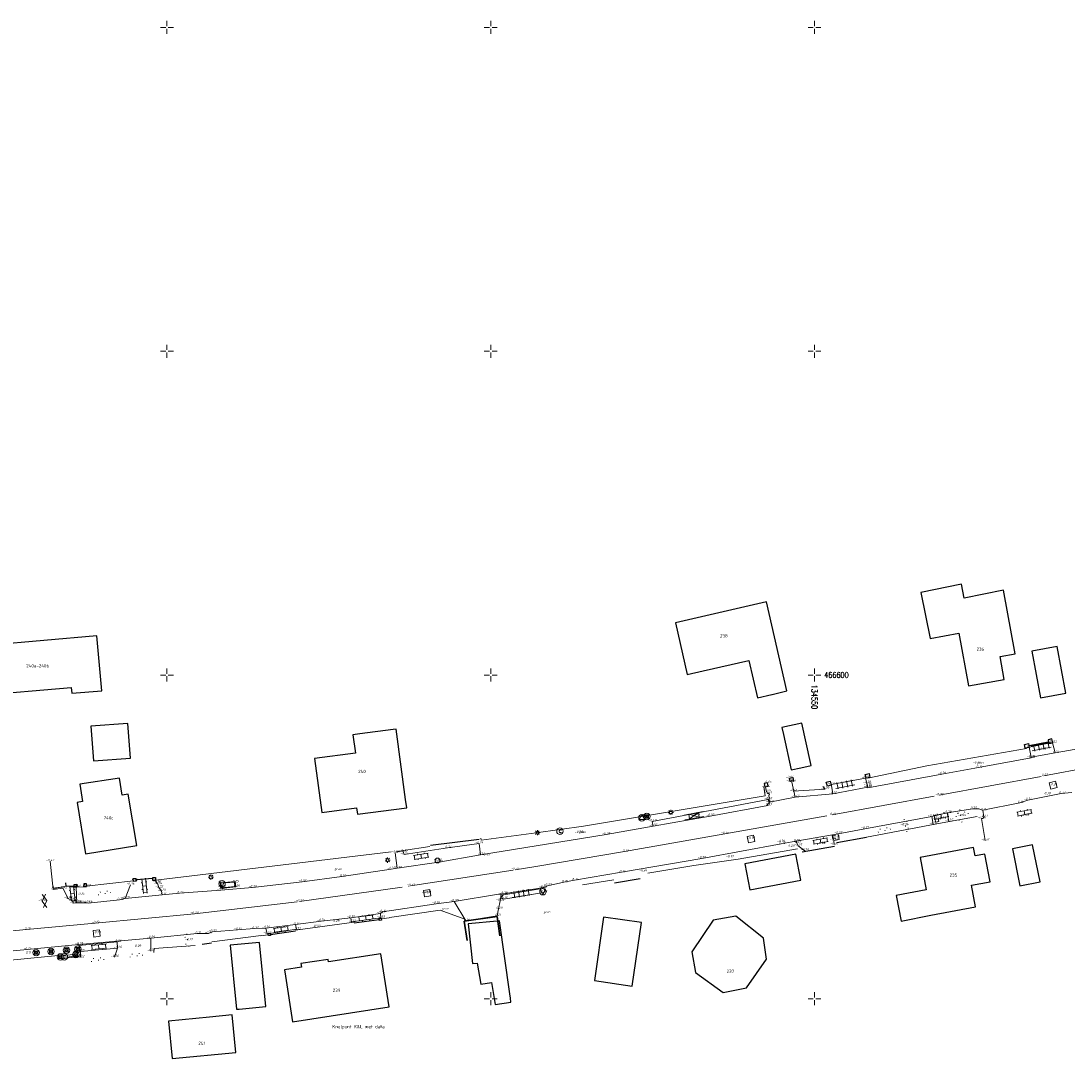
# Model space of a CAD drawing. Header units: metres. Extents: x 132947 to 136301, y 465956 to 467151.
# Tile 11 of 28: x 134427 to 134589, y 466539 to 466701. Entities that reach past the tile are written whole.
import ezdxf
from ezdxf.enums import TextEntityAlignment as Align

# ---------------------------------------------------------------- set-up
doc = ezdxf.new("R2010")
doc.units = ezdxf.units.M
doc.linetypes.add('ASWEG', pattern=[18, 16, -1, 0, -1])
doc.layers.get('0').update_dxf_attribs({"color": 8})
for name, color, linetype, lineweight in [('B-WE-GR-GRAS-T18', 253, 'Continuous', 18), ('B-WE-GW-HOOGTE-T18', 253, 'Continuous', 18), ('B-WE-IE-TERREINAFSCHEIDING_KUNSTMATIG_HEKWERK-G', 20, 'IE-TERREINAFSCHEIDING-KUNSTMATIG', 18), ('B-WE-IE-TERREINAFSCHEIDING_NATUURLIJK_HAAG MET RASTER-G', 60, 'IE-TERREINAFSCHEIDING-NATUURLIJK-HAAGRASTER', 18), ('B-WE-IE-TERREINAFSCHEIDING_NATUURLIJK_HAAG-G', 60, 'IE-TERREINAFSCHEIDING-NATUURLIJK-HAAG', 18), ('B-WE-KL-ET_LS_OV_LICHTMAST-S', 190, 'Continuous', 25), ('B02_Bijgebouw', 8, 'Continuous', 35), ('N-WE-OG-BEBOUWING_HUISNUMMER-T25', 7, 'Continuous', 25), ('N-WE-RI-HWA_PUTNUMMER-T25', 7, 'Continuous', 25), ('Q03_Asweg', 8, 'ASWEG', 18), ('Q15_Brandkraan', 8, 'Continuous', 18), ('Q2202_Paal_hout', 8, 'Continuous', 18), ('Q22_Paal_overig', 8, 'Continuous', 18), ('Q235_Trottoirkolk', 8, 'Continuous', 18), ('Q251_Caikast', 8, 'Continuous', 18), ('Q252_Trafokast', 8, 'Continuous', 18), ('Q286_Put_overig', 8, 'Continuous', 18), ('Q28_Rioolput_gem', 8, 'Continuous', 18), ('Q30_Verkeersbord', 8, 'Continuous', 18), ('S01_Asfalt', 8, 'Continuous', 18), ('S02_Klinkers', 8, 'Continuous', 18), ('S03_Tegels', 8, 'Continuous', 18), ('S100_Ruitkruis', 8, 'Continuous', 18), ('S33_Graskeien', 8, 'Continuous', 18), ('S60_Zand_grind', 8, 'Continuous', 18), ('T01_Muur', 8, 'Continuous', 25), ('T10_Doorgang', 8, 'DOORGANG', 25), ('V011_Kant_asfalt', 8, 'Continuous', 18), ('V012_Kant_beton', 8, 'Continuous', 18), ('V02_Kant_klinkers', 8, 'Continuous', 18), ('V03_Kant_tegels', 8, 'Continuous', 18), ('V05_Kant_grindpuin', 8, 'Continuous', 18), ('V08_Kant_graskeien', 8, 'Continuous', 18)]:
    doc.layers.add(name, color=color, linetype=linetype, lineweight=lineweight)
doc.layers.add('B-XX-OG-BEBOUWING-GV', color=8, linetype='Continuous')
doc.styles.add('NLCS-ISO-M200-T18_CURSIEF', font='NLCS-ISO.ttf', dxfattribs={"oblique": 15, "height": 0.36})
doc.styles.add('NLCS-ISO-M200-T25', font='NLCS-ISO.ttf', dxfattribs={"height": 0.5})
doc.styles.add('Romans', font='romans.shx', dxfattribs={"width": 0.7, "height": 0.9})
doc.styles.get("Standard").update_dxf_attribs({"font": 'romand.shx'})
doc.linetypes.add('DOORGANG', pattern='A,2,-2,[15,fgm.shx,S=1,R=0,X=0,Y=0],-4', length=8)
doc.linetypes.add('IE-TERREINAFSCHEIDING-KUNSTMATIG', pattern='A,4,[82,NLCS.SHX,S=0.75,R=90,X=0,Y=0],4,-2', length=10)
doc.linetypes.add('IE-TERREINAFSCHEIDING-NATUURLIJK-HAAG', pattern='A,7,-1.5,[67,NLCS.SHX,S=0.75,R=45,X=0,Y=0],-1.5', length=10)
doc.linetypes.add('IE-TERREINAFSCHEIDING-NATUURLIJK-HAAGRASTER', pattern='A,7,-1.5,[67,NLCS.SHX,S=0.75,R=45,X=0,Y=0],-1.5,7,-1.5,[67,NLCS.SHX,S=0.75,R=0,X=0,Y=0],-1.5', length=20)

# ---------------------------------------------------------------- blocks, each defined once
blk = doc.blocks.new('klinkers2')
for p, q in [((0.01, 1.15), (0.31, 1.15)), ((0.31, -2.3), (0.31, 2.3)), ((0.31, 2.1), (1.51, 2.1)), ((0.31, 0), (1.51, 0)), ((1.51, -2.3), (1.51, 2.3)), ((1.51, 1.05), (1.81, 1.05)), ((0.01, -1.15), (0.31, -1.15)), ((0.31, -2.1), (1.51, -2.1)), ((1.51, -1.05), (1.81, -1.05))]:
    blk.add_line(p, q)
blk = doc.blocks.new('ZANDGR2')
for points in [[(0.28, 1.8), (0.08, 1.8)], [(1.09, 1.1), (0.89, 1.1)], [(0.43, -0.34), (0.23, -0.34)], [(0.54, -2.02), (0.34, -2.02)], [(1.14, -1.04), (0.94, -1.04)]]:
    blk.add_lwpolyline(points)
blk = doc.blocks.new('asfalt2')
for p, q in [((1.18, 2.05), (0, 0)), ((1.18, -2.05), (0, 0)), ((1.4, 0), (0.21, -2.05)), ((1.4, 0), (0.22, 2.05))]:
    blk.add_line(p, q)
blk = doc.blocks.new('paal')
for points in [[(0.5, 0.5), (-0.5, -0.5)], [(-0.5, 0.5), (0.5, -0.5)], [(-0.5, -0.5), (0.5, -0.5), (0.5, 0.5), (-0.5, 0.5), (-0.5, -0.5)]]:
    blk.add_lwpolyline(points)
blk.add_circle((0, 0), 1)
blk = doc.blocks.new('aandbord')
blk.add_lwpolyline([(0.707, 0.707), (0, -1), (-0.707, 0.707)])
blk.add_circle((0, 0), 1)
blk = doc.blocks.new('htpaal')
blk.add_lwpolyline([(-0.5, -0.5), (0.5, -0.5), (0.5, 0.5), (-0.5, 0.5), (-0.5, -0.5)])
for radius in [1, 0.25]:
    blk.add_circle((0, 0), radius)
blk = doc.blocks.new('cai')
blk.add_circle((0, 0), 1)
at = {"width": 0.714}
blk.add_text('C', height=1, dxfattribs=at).set_placement((0.087, 0.002), align=Align.MIDDLE_CENTER)
blk = doc.blocks.new('TEGELS2')
for points in [[(2, 2.25), (0, 2.25)], [(0, 0.75), (2, 0.75)], [(0.25, 3), (0.25, -3)], [(1.75, 3), (1.75, -3)], [(0, -0.75), (2, -0.75)], [(0, -2.25), (2, -2.25)]]:
    blk.add_lwpolyline(points)
blk = doc.blocks.new('GRASKEI2')
for points in [[(0, -3), (0, 3)], [(1.5, 1.5), (0, 1.5)], [(0, -1.5), (1.5, 1.5)], [(1.5, -1.5), (0, 1.5)], [(1.5, -3), (1.5, 3)], [(1.5, -1.5), (0, -1.5)]]:
    blk.add_lwpolyline(points)
blk = doc.blocks.new('kolkl')
for points in [[(-0.498, 0), (-0.498, -0.998)], [(0.498, -1), (0.5, 0)], [(-0.498, -0.998), (0.498, -1)]]:
    blk.add_lwpolyline(points)
blk = doc.blocks.new('rioolput')
for points in [[(-1, -1), (-1, 1)], [(-1, 1), (1, 1)], [(1, 1), (1, -1)], [(1, -1), (-1, -1)]]:
    blk.add_lwpolyline(points)
blk = doc.blocks.new('put')
blk.add_circle((0, 0), 0.75)
blk = doc.blocks.new('ruitkruis')
for p, q in [((-2, 0), (-0.4, 0)), ((0, 2), (0, 0.4)), ((0.4, 0), (2, 0)), ((0, -0.4), (0, -2))]:
    blk.add_line(p, q)
blk = doc.blocks.new('brandkraan')
blk.add_lwpolyline([(-0.001, 1.001), (-0.867, -0.499), (0.866, -0.499), (-0.001, 1.001)])
blk.add_circle((0, 0), 0.999)
blk = doc.blocks.new('SKL-ET_OV_LICHTMAST-SO')
at = {"color": 0, "linetype": 'ByBlock', "lineweight": 18}
for points in [[(-1.25, 0), (-2, 0)], [(-1.41, 1.41), (-0.88, 0.88)], [(0, 2), (0, 1.25)], [(0.88, 0.88), (1.41, 1.41)], [(2, 0), (1.25, 0)], [(-1.41, -1.41), (-0.88, -0.88)], [(0, -1.25), (0, -2)], [(0.88, -0.88), (1.41, -1.41)]]:
    blk.add_lwpolyline(points, dxfattribs=at)
blk.add_circle((0, 0), 1, dxfattribs=at)

msp = doc.modelspace()

# ---------------------------------------------------------------- linework, layer by layer
at = {"layer": 'B-WE-IE-TERREINAFSCHEIDING_KUNSTMATIG_HEKWERK-G'}
for points in [[(134558.04, 466574.97), (134569.71, 466577.18), (134575.1, 466578.16)], [(134558.05, 466574.97), (134569.72, 466577.18), (134575.11, 466578.16)], [(134486.55, 466572.92), (134490.61, 466573.5)], [(134448.28, 466568.34), (134484.6, 466572.71)], [(134434.34, 466567.32), (134432.46, 466567.04), (134432.4, 466567.4)], [(134434.35, 466567.34), (134432.48, 466567.09)], [(134469.84, 466560.58), (134478.9, 466561.84)], [(134483.13, 466562.33), (134484.33, 466562.5)], [(134464.45, 466559.73), (134465.65, 466559.87)], [(134388.78, 466551.99), (134407.55, 466554.15), (134408.46, 466552.99), (134411.43, 466553.26), (134411.79, 466553.78), (134412.1, 466554.63), (134433.2, 466556.66), (134433.29, 466556.18), (134436.16, 466556.49)]]:
    msp.add_lwpolyline(points, dxfattribs=at)
at = {"layer": 'B-WE-IE-TERREINAFSCHEIDING_NATUURLIJK_HAAG MET RASTER-G', "flags": 128}
for points in [[(134498.48, 466574.81), (134498.51, 466574.49), (134507.04, 466575.65), (134514.33, 466576.65), (134542.4, 466581.32), (134542.17, 466582.72)], [(134514.18, 466567.57), (134519.02, 466568.38)], [(134484.39, 466562.57), (134492.21, 466563.69), (134496.02, 466562.29)]]:
    msp.add_lwpolyline(points, dxfattribs=at)
at = {"layer": 'B-WE-IE-TERREINAFSCHEIDING_NATUURLIJK_HAAG-G'}
for points in [[(134558.26, 466584.06), (134567.37, 466585.96), (134582.74, 466588.67)], [(134546.71, 466582.07), (134551.63, 466582.39), (134551.29, 466582.8)], [(134524.26, 466569.4), (134531.35, 466570.6), (134538.22, 466571.57), (134547.36, 466573.18)], [(134444.85, 466568.2), (134437.54, 466567.37)], [(134456.91, 466558.79), (134464.53, 466559.79)], [(134447.99, 466557.16), (134448.03, 466557.74), (134454.33, 466558.23)]]:
    msp.add_lwpolyline(points, dxfattribs=at)
at = {"layer": 'B-XX-OG-BEBOUWING-GV'}
for points in [[(134566.44, 466612.74), (134567.88, 466605.65), (134572.3, 466606.46), (134573.8, 466598.31), (134579.31, 466599.33), (134578.66, 466602.84), (134581.01, 466603.27), (134579.2, 466613.1), (134573.13, 466611.87), (134572.7, 466614.01)], [(134528.52, 466608.06), (134530.35, 466600.07), (134532.83, 466600.64), (134539.86, 466602.25), (134541.18, 466596.48), (134543.4, 466596.99), (134543.47, 466597.01), (134545.74, 466597.53), (134542.59, 466611.28), (134529.19, 466608.21)], [(134420.71, 466596.82), (134435.2, 466598.09), (134435.28, 466597.17), (134439.93, 466597.58), (134439.19, 466606.03), (134422.73, 466604.59), (134422.8, 466603.8), (134420.12, 466603.57)], [(134588.81, 466597.21), (134587.46, 466604.41), (134583.58, 466603.68), (134584.93, 466596.48)], [(134438.67, 466586.73), (134444.39, 466587.17), (134443.97, 466592.53), (134438.25, 466592.1)], [(134547.87, 466585.65), (134549.48, 466586.01), (134549.37, 466586.51), (134548.05, 466592.58), (134544.96, 466591.91), (134545.19, 466590.83), (134546.39, 466585.33)], [(134486.86, 466580.77), (134485.41, 466591.66), (134484.95, 466591.6), (134479.76, 466590.91), (134478.71, 466590.77), (134479.09, 466587.95), (134472.79, 466587.11), (134473.9, 466578.79), (134479.27, 466579.5), (134479.4, 466578.49), (134487.03, 466579.51)], [(134436.53, 466583.15), (134436.95, 466580.44), (134436.11, 466580.3), (134437.4, 466572.39), (134445.32, 466573.68), (134444.03, 466581.59), (134443.09, 466581.44), (134442.67, 466584.05)], [(134567.98, 466562.89), (134574.89, 466564.19), (134574.26, 466567.53), (134577.14, 466568.08), (134576.33, 466572.35), (134574.82, 466572.07), (134574.57, 466573.37), (134566.3, 466571.8), (134567.24, 466566.81), (134562.63, 466565.93), (134563.38, 466562.01)], [(134583.66, 466573.77), (134580.56, 466573.13), (134581.73, 466567.45), (134584.83, 466568.08)], [(134547.12, 466572.33), (134539.26, 466570.83), (134540.02, 466566.83), (134547.9, 466568.32)], [(134500.69, 466549.12), (134503.13, 466549.49), (134503.05, 466550.1), (134502.95, 466550.77), (134501.33, 466562.02), (134500.98, 466561.99), (134496.53, 466561.55), (134497.16, 466555.47), (134497.93, 466555.49), (134498.49, 466552.27), (134500.11, 466552.52)], [(134517.42, 466562.61), (134516.01, 466552.81), (134521.86, 466551.97), (134523.27, 466561.77)], [(134531.05, 466557.26), (134531.61, 466554.07), (134535.91, 466550.98), (134539.48, 466551.69), (134542.58, 466556.14), (134542.15, 466559.37), (134537.87, 466562.75), (134534.35, 466562.12)], [(134461.17, 466548.41), (134465.28, 466548.82), (134464.29, 466558.71), (134459.76, 466558.26), (134460.74, 466548.37)], [(134468.16, 466554.48), (134468.31, 466553.5), (134469.4, 466546.45), (134484.32, 466548.76), (134483.05, 466556.96), (134474.93, 466555.71), (134474.87, 466556.09), (134470.68, 466555.47), (134470.77, 466554.87)], [(134460.06, 466547.51), (134456.59, 466547.17), (134450.25, 466546.56), (134450.81, 466540.76), (134460.63, 466541.71)]]:
    msp.add_lwpolyline(points, close=True, dxfattribs=at)
at = {"layer": 'B02_Bijgebouw'}
for points in [[(134495.92, 466561.97), (134500.98, 466562.69)], [(134495.92, 466561.97), (134496.35, 466559)], [(134500.98, 466562.69), (134501.41, 466559.72)]]:
    msp.add_lwpolyline(points, dxfattribs=at)
at = {"layer": 'Q03_Asweg'}
msp.add_lwpolyline([(134261.25, 466538.85), (134278.84, 466541.37), (134295.62, 466543.83), (134313.77, 466546.46), (134331.15, 466548.96), (134348.52, 466551.3), (134351.31, 466551.63), (134354.69, 466552.06), (134357.35, 466552.42), (134358.76, 466552.61), (134368.15, 466553.83), (134381.73, 466555.57), (134395.09, 466557.27), (134407.99, 466558.67), (134421.7, 466560.08), (134428.29, 466560.69), (134438.93, 466561.68), (134454.23, 466563.12), (134470.46, 466565.03), (134487.63, 466567.44), (134503.76, 466569.91), (134506.99, 466570.45)], dxfattribs=at)
msp.add_polyline3d([(134506.99, 466570.45, -0.33), (134520.67, 466572.73, -0.3), (134536.14, 466575.47, -0.3), (134552.75, 466578.4, -0.34), (134569.26, 466581.42, -0.33), (134585.41, 466584.41, -0.27), (134601.24, 466587.37, -0.25)], dxfattribs=at)
at = {"layer": 'Q252_Trafokast'}
msp.add_lwpolyline([(134434.6, 466556.43), (134434.56, 466556.75), (134435.51, 466556.86), (134435.54, 466556.59), (134434.6, 466556.43)], dxfattribs=at)
at = {"layer": 'T01_Muur'}
for points in [[(134583.15, 466588.8), (134582.56, 466588.68), (134582.44, 466589.28), (134583.03, 466589.4), (134583.15, 466588.8)], [(134586.2, 466589.41), (134586.8, 466589.53), (134586.67, 466590.13), (134586.07, 466590), (134586.2, 466589.41)], [(134557.96, 466584.06), (134557.82, 466584.64), (134558.42, 466584.78), (134558.56, 466584.19), (134557.96, 466584.06)], [(134552.59, 466583), (134551.99, 466582.84), (134551.83, 466583.43), (134552.42, 466583.58), (134552.59, 466583)], [(134445.22, 466568.16), (134444.81, 466568.13), (134444.78, 466568.55), (134445.2, 466568.59), (134445.22, 466568.16)], [(134448.22, 466568.29), (134447.8, 466568.29), (134447.79, 466568.72), (134448.22, 466568.72), (134448.22, 466568.29)], [(134436.11, 466567.34), (134434.45, 466567.4), (134434.39, 466567.91)], [(134436.1, 466567.26), (134435.68, 466567.24), (134435.67, 466567.67), (134436.1, 466567.69), (134436.1, 466567.26)], [(134437.11, 466567.32), (134437.56, 466567.32), (134437.56, 466567.74), (134437.14, 466567.74), (134437.11, 466567.32)], [(134482.79, 466562.43), (134483.1, 466562.47), (134483.13, 466562.15), (134482.82, 466562.11), (134482.79, 466562.43)], [(134465.63, 466560.07), (134465.93, 466560.11), (134465.98, 466559.79), (134465.66, 466559.75), (134465.63, 466560.07)]]:
    msp.add_lwpolyline(points, dxfattribs=at)
for points in [[(134542.85, 466582.83, -0.63), (134542.74, 466583.33, -0.64), (134542.23, 466583.22, 0), (134542.34, 466582.71, 0), (134542.85, 466582.83, -0.63)], [(134546.27, 466583.57, -0.64), (134546.16, 466584.08, -0.64), (134546.66, 466584.19, 0), (134546.78, 466583.68, 0), (134546.27, 466583.57, -0.64)]]:
    msp.add_polyline3d(points, dxfattribs=at)
at = {"layer": 'T10_Doorgang'}
for points in [[(134583.15, 466589.1), (134586.11, 466589.69)], [(134490.72, 466573.72), (134498.22, 466574.67)], [(134553.45, 466574.12), (134558.05, 466574.97)], [(134553.45, 466574.12), (134558.04, 466574.97)], [(134548.08, 466572.69), (134553.09, 466573.57)], [(134548.09, 466572.69), (134553.1, 466573.57)], [(134486.46, 466572.85), (134485.33, 466572.64)], [(134445.31, 466568.43), (134447.74, 466568.61)], [(134519.12, 466567.93), (134523.08, 466568.59)], [(134519.12, 466567.93), (134523.07, 466568.59)], [(134478.91, 466561.74), (134482.77, 466562.25)], [(134466, 466559.95), (134469.84, 466560.48)], [(134455.41, 466558.45), (134456.87, 466558.63)]]:
    msp.add_lwpolyline(points, dxfattribs=at)
at = {"layer": 'V011_Kant_asfalt'}
for points in [[(134431.94, 466571.25), (134432.44, 466566.86), (134433.92, 466567.08), (134434.72, 466565.5), (134435.1, 466565.28), (134435.39, 466565.08), (134435.58, 466564.74), (134436.1, 466564.83), (134436.1, 466564.83), (134436.5, 466564.81), (134437.46, 466564.81), (134437.82, 466564.78), (134442.67, 466565.26), (134443.55, 466565.5), (134449.28, 466566.04), (134451.91, 466566.3), (134458.34, 466566.78), (134463.2, 466567.2), (134470.9, 466568.07), (134477.01, 466568.86), (134484.6, 466570.02), (134485.57, 466570.15), (134491.99, 466571.09), (134498.43, 466572.21), (134507.02, 466573.61)], [(134411.66, 466556.02), (134428.43, 466557.61), (134436.39, 466558.4), (134447.49, 466559.38), (134454.67, 466560.06), (134456.41, 466560.09), (134457.02, 466560.35), (134460.89, 466560.65), (134463.5, 466560.83), (134465.28, 466560.92), (134469.87, 466561.46), (134473.8, 466562), (134478.38, 466562.52), (134482.98, 466563.17), (134483.27, 466563.41), (134491.55, 466564.68), (134494.36, 466565.04), (134501.22, 466566.15), (134501.61, 466566.14), (134501.94, 466566.18), (134506.96, 466566.99)]]:
    msp.add_lwpolyline(points, dxfattribs=at)
for points in [[(134507.02, 466573.61, -0.35), (134517.82, 466575.37, -0.34), (134525.1, 466576.67, -0.33), (134533.89, 466578.22, -0.33), (134542.77, 466579.83, -0.37), (134542.8, 466580.07, -0.41), (134542.99, 466580.19, -0.41), (134543.04, 466580.36, -0.43), (134547.04, 466581.15, -0.4), (134552.84, 466581.63, -0.35), (134558.23, 466582.68, -0.36), (134558.25, 466582.6, -0.36), (134569.67, 466584.69, -0.38), (134575.33, 466585.7, -0.35), (134583.45, 466587.19, -0.35), (134583.44, 466587.31, -0.35), (134587.16, 466587.96, -0.34), (134596.58, 466589.64, -0.32)], [(134506.96, 466566.99, -0.36), (134508.03, 466567.16, -0.36), (134508.24, 466567.19, -0.38), (134508.76, 466567.46, -0.37), (134511.3, 466567.99, -0.35), (134512.92, 466568.3, -0.33), (134520.21, 466569.54, -0.36), (134532.58, 466571.68, -0.39), (134544.86, 466573.91, -0.37), (134547.13, 466574.32, -0.38), (134552.79, 466575.34, -0.38), (134553.64, 466575.48, -0.37), (134557.77, 466576.25, -0.37), (134568.1, 466578.15, -0.38), (134570.51, 466578.69, -0.38), (134574.42, 466579.31, -0.35), (134575.36, 466579.31, -0.35), (134575.69, 466579.24, -0.36), (134576.02, 466579.11, -0.35), (134581.7, 466580.25, -0.35), (134582.95, 466580.69, -0.34), (134588.09, 466581.69, -0.33), (134589.73, 466581.86, -0.34)]]:
    msp.add_polyline3d(points, dxfattribs=at)
at = {"layer": 'V012_Kant_beton'}
for points in [[(134458.23, 466567.89), (134458.34, 466567.01), (134460.61, 466567.27), (134460.54, 466568.11), (134458.23, 466567.89)], [(134458.44, 466567.15), (134460.5, 466567.32), (134460.44, 466567.99), (134458.34, 466567.83), (134458.44, 466567.15)]]:
    msp.add_lwpolyline(points, dxfattribs=at)
at = {"layer": 'V02_Kant_klinkers'}
for points in [[(134552.97, 466574.44), (134553.8, 466574.61), (134553.66, 466575.4), (134553.64, 466575.48)], [(134498.43, 466572.21), (134498.2, 466573.98), (134493.31, 466573.29), (134486.62, 466572.28), (134486.49, 466572.73)], [(134485.57, 466570.15), (134485.26, 466572.54)], [(134449.28, 466566.04), (134449.15, 466566.63), (134448.76, 466567.16), (134448.58, 466567.7), (134448.45, 466567.91), (134448.13, 466568.42)], [(134436, 466567.24), (134437.28, 466567.28)], [(134436.1, 466564.83), (134436, 466567.24)], [(134443.55, 466565.5), (134444.35, 466567.6)], [(134494.36, 466565.04), (134496.14, 466562.03), (134501, 466562.8), (134501.19, 466563.88), (134501.44, 466565.15), (134501.61, 466566.14)], [(134478.38, 466562.52), (134478.49, 466561.86), (134483.04, 466562.52), (134482.98, 466563.17)], [(134465.28, 466560.92), (134465.45, 466560.05), (134470.02, 466560.73), (134469.87, 466561.46)], [(134436.4, 466558.23), (134436.63, 466557.31), (134442.38, 466557.82), (134442.33, 466558.77), (134436.4, 466558.23)]]:
    msp.add_lwpolyline(points, dxfattribs=at)
for points in [[(134543.04, 466580.36, -0.43), (134542.93, 466581.49, -0.43), (134543.03, 466581.52, -0.42), (134543.02, 466581.72, -0.42), (134542.76, 466581.71, -0.43), (134542.64, 466582.03, -0.44), (134542.59, 466582.05, -0.44), (134542.44, 466582.7, -0.44)], [(134547.04, 466581.15, -0.4), (134546.49, 466583.46, -0.42)], [(134568.1, 466578.15, -0.38), (134568.34, 466576.98, -0.37)], [(134570.51, 466578.69, -0.38), (134570.77, 466577.44, -0.37)], [(134576.02, 466579.11, -0.35), (134576.13, 466578.09, -0.37), (134576.06, 466577.84, -0.36), (134575.79, 466577.84, -0.36), (134576.36, 466574.44, -0.38)], [(134552.97, 466574.44, -0.38), (134553.79, 466574.61, -0.38), (134553.65, 466575.4, -0.4), (134553.64, 466575.48, -0.37)]]:
    msp.add_polyline3d(points, dxfattribs=at)
at = {"layer": 'V03_Kant_tegels'}
for points in [[(134552.79, 466575.33), (134552.97, 466574.44), (134553.04, 466573.82)], [(134547.13, 466574.32), (134547.29, 466574.1), (134547.46, 466573.62), (134548.49, 466572.86)], [(134508.08, 466566.42), (134508.33, 466566.52), (134508.37, 466566.73), (134508.3, 466566.9), (134508.2, 466566.99), (134508.09, 466567.02), (134507.94, 466567.01), (134502.01, 466566.05), (134501.95, 466566.03), (134501.8, 466565.93), (134501.73, 466565.79), (134501.71, 466565.68), (134501.72, 466565.59), (134501.82, 466565.48), (134501.97, 466565.4), (134504.83, 466565.85), (134508.08, 466566.42)]]:
    msp.add_lwpolyline(points, dxfattribs=at)
for points in [[(134583.44, 466587.31, -0.35), (134583.16, 466588.85, -0.34), (134586.18, 466589.49, -0.33), (134586.23, 466589.41, -0.33), (134586.77, 466589.5, -0.33), (134587.16, 466587.96, -0.34)], [(134552.84, 466581.63, -0.35), (134552.63, 466582.95, -0.36), (134552.63, 466583.09, -0.34), (134557.86, 466584.07, -0.35), (134558.1, 466583.32, -0.36), (134558.21, 466583, -0.36), (134558.23, 466582.68, -0.36)], [(134552.79, 466575.34, -0.38), (134552.97, 466574.44, -0.38), (134553.04, 466573.82, -0.35)], [(134547.13, 466574.32, -0.38), (134547.28, 466574.1, -0.41), (134547.46, 466573.62, -0.35), (134548.49, 466572.86, -0.25)]]:
    msp.add_polyline3d(points, dxfattribs=at)
at = {"layer": 'V05_Kant_grindpuin'}
for points in [[(134447.49, 466559.38), (134447.51, 466557.37)], [(134436.63, 466557.31), (134436.63, 466556.42), (134436.19, 466556.48)], [(134442.38, 466557.82), (134441.92, 466556.45)]]:
    msp.add_lwpolyline(points, dxfattribs=at)
at = {"layer": 'V08_Kant_graskeien'}
msp.add_polyline3d([(134525.1, 466576.67, -0.33), (134524.93, 466577.39, -0.4), (134542.84, 466580.79, -0.41), (134542.99, 466580.19, -0.41)], dxfattribs=at)

# ---------------------------------------------------------------- block references
at = {"layer": 'B-WE-KL-ET_LS_OV_LICHTMAST-S', "xscale": 0.2, "yscale": 0.2, "zscale": 0.2}
for p in [(134527.81, 466578.79), (134507.2, 466575.65), (134484.08, 466571.41), (134456.78, 466568.79)]:
    msp.add_blockref('SKL-ET_OV_LICHTMAST-SO', p, dxfattribs=at)
at = {"layer": 'Q15_Brandkraan', "xscale": 0.5, "yscale": 0.5, "zscale": 0.5}
msp.add_blockref('brandkraan', (134523.35, 466577.95), dxfattribs=at)
at = {"layer": 'Q2202_Paal_hout', "xscale": 0.5, "yscale": 0.5, "zscale": 0.5}
for p in [(134429.79, 466557.12), (134432.09, 466557.3), (134433.55, 466556.46), (134434.49, 466557.49), (134435.93, 466556.82), (134436.24, 466557.65)]:
    msp.add_blockref('htpaal', p, dxfattribs=at)
at = {"layer": 'Q22_Paal_overig', "xscale": 0.5, "yscale": 0.5, "zscale": 0.5}
msp.add_blockref('paal', (134524.12, 466578.15), dxfattribs=at)
at = {"layer": 'Q235_Trottoirkolk'}
for p, xscale, yscale, zscale, rotation in [((134568.88, 466577.81, -0.42), 0.5, 0.5, 0.5, 8.533224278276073), ((134553.27, 466575.04, -0.43), 0.4999999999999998, 0.4999999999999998, 0.4999999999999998, 278.6112587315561), ((134553.28, 466575.04), 0.5, 0.5, 0.5, 278.609968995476)]:
    msp.add_blockref('kolkl', p, dxfattribs=dict(at, xscale=xscale, yscale=yscale, zscale=zscale, rotation=rotation))
at = {"layer": 'Q251_Caikast', "xscale": 0.5, "yscale": 0.5, "zscale": 0.5}
for p in [(134510.69, 466575.88), (134434.15, 466556.47)]:
    msp.add_blockref('cai', p, dxfattribs=at)
at = {"layer": 'Q286_Put_overig', "xscale": 0.5, "yscale": 0.5, "zscale": 0.5}
msp.add_blockref('put', (134491.77, 466571.35), dxfattribs=at)
at = {"layer": 'Q28_Rioolput_gem'}
for p, xscale, yscale, zscale, rotation in [((134586.86, 466582.98, -0.26), 0.4999999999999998, 0.4999999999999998, 0.4999999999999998, 103.511141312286), ((134540.18, 466574.66, -0.3), 0.4999999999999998, 0.4999999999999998, 0.4999999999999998, 282.2460921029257), ((134540.18, 466574.66), 0.5, 0.5, 0.5, 282.2448023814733), ((134490.2, 466566.31), 0.5, 0.5, 0.5, 188.8952913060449), ((134439.13, 466560.09), 0.5, 0.5, 0.5, 6.49061253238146)]:
    msp.add_blockref('rioolput', p, dxfattribs=dict(at, xscale=xscale, yscale=yscale, zscale=zscale, rotation=rotation))
at = {"layer": 'Q30_Verkeersbord', "xscale": 0.5, "yscale": 0.5, "zscale": 0.5}
for p in [(134458.5, 466567.75), (134508.06, 466566.53, -0.33)]:
    msp.add_blockref('aandbord', p, dxfattribs=at)
at = {"layer": 'S01_Asfalt', "xscale": 0.5, "yscale": 0.5, "zscale": 0.5, "rotation": 5.78488501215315}
msp.add_blockref('asfalt2', (134430.74, 466565.08), dxfattribs=at)
at = {"layer": 'S02_Klinkers'}
for p, xscale, yscale, zscale, rotation in [((134569.66, 466577.77, -0.37), 0.5, 0.5, 0.5, 101.3560051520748), ((134582.52, 466578.28, -0.33), 0.5, 0.5, 0.5, 101.3560051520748), ((134551.02, 466573.91), 0.4999999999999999, 0.4999999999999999, 0.4999999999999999, 100.2911598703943), ((134489.34, 466571.55), 0.4999999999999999, 0.4999999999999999, 0.4999999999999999, 99.00462234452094), ((134446.98, 466567.48), 0.5, 0.5, 0.5, 186.430290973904), ((134435.86, 466566.28), 0.4999999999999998, 0.4999999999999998, 0.4999999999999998, 186.7894619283), ((134480.78, 466562.04), 0.5, 0.5, 0.5, 97.24471752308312), ((134467.69, 466560.27), 0.5, 0.5, 0.5, 97.24471752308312), ((134439.51, 466557.56), 0.5, 0.5, 0.5, 95.1014549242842)]:
    msp.add_blockref('klinkers2', p, dxfattribs=dict(at, xscale=xscale, yscale=yscale, zscale=zscale, rotation=rotation))
at = {"layer": 'S03_Tegels'}
for p, xscale, yscale, zscale, rotation in [((134585.12, 466588.46, -0.33), 0.5, 0.5, 0.5, 101.3560051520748), ((134554.77, 466582.62), 0.4999999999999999, 0.4999999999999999, 0.4999999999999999, 101.3560051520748), ((134504.81, 466565.76), 0.4999999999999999, 0.4999999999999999, 0.4999999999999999, 99.00462234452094)]:
    msp.add_blockref('TEGELS2', p, dxfattribs=dict(at, xscale=xscale, yscale=yscale, zscale=zscale, rotation=rotation))
at = {"layer": 'S100_Ruitkruis', "xscale": 0.5, "yscale": 0.5, "zscale": 0.5}
for p in [(134450, 466700), (134500, 466700), (134550, 466700), (134450, 466650), (134500, 466650), (134550, 466650), (134450, 466600), (134500, 466600), (134550, 466600), (134450, 466550), (134500, 466550), (134550, 466550)]:
    msp.add_blockref('ruitkruis', p, dxfattribs=at)
at = {"layer": 'S33_Graskeien', "xscale": 0.4999999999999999, "yscale": 0.4999999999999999, "zscale": 0.4999999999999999, "rotation": 100.2911598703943}
msp.add_blockref('GRASKEI2', (134531.46, 466577.9), dxfattribs=at)
at = {"layer": 'S60_Zand_grind'}
for p, xscale, yscale, zscale, rotation in [((134572.77, 466578.2), 0.4999999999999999, 0.4999999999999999, 0.4999999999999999, 100.2911598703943), ((134572.76, 466578.2, -0.34), 0.4999999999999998, 0.4999999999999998, 0.4999999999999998, 185.861215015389), ((134560.76, 466575.79), 0.4999999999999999, 0.4999999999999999, 0.4999999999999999, 100.2911598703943), ((134563.89, 466576.78, -0.34), 0.5, 0.5, 0.5, 9.09503486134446), ((134440.31, 466566.05), 0.4999999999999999, 0.4999999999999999, 0.4999999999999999, 96.64885667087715), ((134453.37, 466559.01), 0.4999999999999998, 0.4999999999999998, 0.4999999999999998, 184.760016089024), ((134445.22, 466556.44), 0.4999999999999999, 0.4999999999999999, 0.4999999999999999, 95.1014549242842), ((134439.26, 466555.76), 0.5, 0.5, 0.5, 95.1014549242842)]:
    msp.add_blockref('ZANDGR2', p, dxfattribs=dict(at, xscale=xscale, yscale=yscale, zscale=zscale, rotation=rotation))

# ---------------------------------------------------------------- texts
at = {"layer": 'B-WE-GR-GRAS-T18', "style": 'NLCS-ISO-M200-T18_CURSIEF', "oblique": 15}
for p in [(134575.06, 466586.33, -0.36), (134513.58, 466575.6, -0.38), (134475.86, 466569.9), (134492.41, 466563.79), (134508.16, 466563.27), (134472.64, 466561.21)]:
    msp.add_text('gras', height=0.36, dxfattribs=at).set_placement(p)
at = {"layer": 'B-WE-GW-HOOGTE-T18', "style": 'NLCS-ISO-M200-T18_CURSIEF', "oblique": 15}
for s, p in [('-0.34', (134583.16, 466588.85)), ('-0.33', (134586.18, 466589.49)), ('-0.33', (134586.23, 466589.41)), ('-0.33', (134586.77, 466589.5)), ('-0.35', (134583.44, 466587.31)), ('-0.35', (134583.45, 466587.19)), ('-0.33', (134585.12, 466588.46)), ('-0.34', (134587.16, 466587.96)), ('-0.36', (134575.06, 466586.33)), ('-0.35', (134575.33, 466585.7)), ('-0.64', (134546.16, 466584.08)), ('-0.35', (134557.86, 466584.07)), ('-0.38', (134569.67, 466584.69)), ('-0.27', (134585.41, 466584.41)), ('-0.27', (134585.41, 466584.41)), ('-0.44', (134542.44, 466582.7)), ('-0.64', (134542.74, 466583.33)), ('-0.64', (134546.27, 466583.57)), ('-0.42', (134546.49, 466583.46)), ('-0.39', (134551.63, 466582.39)), ('-0.34', (134552.63, 466583.09)), ('-0.36', (134558.1, 466583.32)), ('-0.36', (134558.21, 466583)), ('-0.36', (134558.23, 466582.68)), ('-0.36', (134558.25, 466582.6)), ('-0.26', (134586.86, 466582.98)), ('-0.44', (134542.59, 466582.05)), ('-0.43', (134542.76, 466581.71)), ('-0.41', (134542.84, 466580.79)), ('-0.41', (134542.85, 466580.79)), ('-0.41', (134546.71, 466582.07)), ('-0.40', (134547.04, 466581.15)), ('-0.35', (134552.84, 466581.63)), ('-0.33', (134569.26, 466581.42)), ('-0.33', (134569.27, 466581.42)), ('-0.34', (134582.95, 466580.69)), ('-0.30', (134585.83, 466581.58)), ('-0.30', (134585.83, 466581.58)), ('-0.33', (134588.09, 466581.69)), ('-0.37', (134542.77, 466579.83)), ('-0.37', (134542.78, 466579.83)), ('-0.43', (134543.04, 466580.36)), ('-0.35', (134574.42, 466579.31)), ('-0.35', (134576.02, 466579.11)), ('-0.35', (134581.7, 466580.25)), ('-0.34', (134531.69, 466578.38)), ('-0.33', (134533.89, 466578.22)), ('-0.33', (134533.9, 466578.22)), ('-0.34', (134552.75, 466578.4)), ('-0.34', (134552.76, 466578.4)), ('-0.38', (134568.1, 466578.15)), ('-0.43', (134568.91, 466577.65)), ('-0.42', (134569, 466577.82)), ('-0.37', (134569.66, 466577.77)), ('-0.38', (134570.51, 466578.69)), ('-0.37', (134570.77, 466577.44)), ('-0.34', (134572.76, 466578.2)), ('-0.36', (134575.79, 466577.84)), ('-0.37', (134576.13, 466578.09)), ('-0.33', (134582.52, 466578.28)), ('-0.40', (134524.93, 466577.39)), ('-0.33', (134525.1, 466576.67)), ('-0.37', (134557.77, 466576.25)), ('-0.34', (134563.89, 466576.78)), ('-0.34', (134563.9, 466576.78)), ('-0.37', (134568.34, 466576.98)), ('-0.38', (134513.59, 466575.6)), ('-0.35', (134517.82, 466575.37)), ('-0.30', (134536.14, 466575.47)), ('-0.30', (134540.18, 466574.66)), ('-0.36', (134544.82, 466574.2)), ('-0.36', (134544.82, 466574.2)), ('-0.38', (134547.13, 466574.32)), ('-0.38', (134552.97, 466574.44)), ('-0.42', (134553.3, 466574.9)), ('-0.37', (134553.64, 466575.48)), ('-0.38', (134576.36, 466574.44)), ('-0.36', (134486.49, 466572.73)), ('-0.36', (134493.31, 466573.29)), ('-0.34', (134498.2, 466573.98)), ('-0.30', (134520.67, 466572.73)), ('-0.38', (134544.86, 466573.91)), ('-0.28', (134546.27, 466573.45)), ('-0.41', (134547.29, 466574.1)), ('-0.35', (134547.46, 466573.62)), ('-0.25', (134548.49, 466572.86)), ('-0.28', (134551.02, 466573.91)), ('-0.35', (134553.04, 466573.82)), ('-0.47', (134431.94, 466571.25)), ('-0.36', (134485.26, 466572.54)), ('-0.34', (134486.62, 466572.28)), ('-0.47', (134491.77, 466571.35)), ('-0.37', (134491.99, 466571.09)), ('-0.36', (134498.43, 466572.21)), ('-0.33', (134499.21, 466572.09)), ('-0.39', (134532.58, 466571.68)), ('-0.32', (134536.92, 466571.83)), ('-0.37', (134484.6, 466570.02)), ('-0.37', (134485.57, 466570.15)), ('-0.34', (134503.76, 466569.91)), ('-0.36', (134520.21, 466569.54)), ('-0.34', (134523.51, 466569.65)), ('-0.39', (134444.85, 466568.2)), ('-0.35', (134448.45, 466567.91)), ('-0.34', (134448.58, 466567.7)), ('-0.27', (134458.23, 466567.89)), ('-0.25', (134460.44, 466567.99)), ('-0.35', (134470.9, 466568.07)), ('-0.36', (134477.01, 466568.86)), ('-0.35', (134511.3, 466567.99)), ('-0.34', (134512.92, 466568.3)), ('-0.41', (134432.44, 466566.86)), ('-0.42', (134433.92, 466567.08)), ('-0.41', (134436, 466567.24)), ('-0.41', (134437.28, 466567.28)), ('-0.43', (134437.54, 466567.37)), ('-0.36', (134444.35, 466567.6)), ('-0.32', (134448.76, 466567.16)), ('-0.29', (134449.15, 466566.63)), ('-0.30', (134451.91, 466566.3)), ('-0.35', (134458.34, 466566.78)), ('-0.26', (134458.44, 466567.15)), ('-0.29', (134460.61, 466567.27)), ('-0.33', (134463.2, 466567.2)), ('-0.31', (134487.63, 466567.44)), ('-0.31', (134489.9, 466566.26)), ('-0.31', (134490.2, 466566.31)), ('-0.38', (134501.94, 466566.18)), ('-0.25', (134507.94, 466567.01)), ('-0.36', (134508.03, 466567.16)), ('-0.23', (134508.08, 466566.42)), ('-0.37', (134508.76, 466567.46)), ('-0.32', (134430.74, 466565.08)), ('-0.29', (134434.72, 466565.5)), ('-0.29', (134435.1, 466565.28)), ('-0.31', (134435.39, 466565.08)), ('-0.31', (134435.58, 466564.74)), ('-0.31', (134436.1, 466564.83)), ('-0.33', (134436.1, 466564.83)), ('-0.30', (134436.5, 466564.81)), ('-0.35', (134436.65, 466566.04)), ('-0.29', (134437.46, 466564.81)), ('-0.28', (134437.82, 466564.78)), ('-0.28', (134442.67, 466565.26)), ('-0.29', (134443.55, 466565.5)), ('-0.31', (134449.28, 466566.04)), ('-0.32', (134470.46, 466565.03)), ('-0.36', (134491.55, 466564.68)), ('-0.39', (134494.36, 466565.04)), ('-0.34', (134501.44, 466565.15)), ('-0.25', (134501.97, 466565.4)), ('-0.26', (134502.01, 466566.05)), ('-0.28', (134454.23, 466563.12)), ('-0.37', (134482.98, 466563.17)), ('-0.35', (134483.27, 466563.41)), ('-0.29', (134501.19, 466563.88)), ('-0.19', (134438.93, 466561.68)), ('-0.34', (134469.87, 466561.46)), ('-0.34', (134473.8, 466562)), ('-0.29', (134476, 466561.86)), ('-0.35', (134478.38, 466562.52)), ('-0.32', (134478.49, 466561.86)), ('-0.33', (134483.04, 466562.52)), ('-0.26', (134496.14, 466562.03)), ('-0.24', (134501, 466562.8)), ('-0.19', (134428.29, 466560.69)), ('-0.20', (134439.13, 466560.09)), ('-0.31', (134454.67, 466560.06)), ('-0.32', (134456.41, 466560.09)), ('-0.32', (134457.02, 466560.35)), ('-0.31', (134460.89, 466560.65)), ('-0.32', (134463.5, 466560.83)), ('-0.32', (134465.28, 466560.92)), ('-0.32', (134465.45, 466560.05)), ('-0.33', (134470.02, 466560.73)), ('-0.23', (134436.39, 466558.4)), ('-0.23', (134436.4, 466558.23)), ('-0.26', (134442.33, 466558.77)), ('-0.29', (134445.37, 466558)), ('-0.29', (134447.49, 466559.38)), ('-0.22', (134453.37, 466559.01)), ('-0.23', (134428.43, 466557.61)), ('-0.11', (134428.44, 466556.97)), ('-0.23', (134436.19, 466556.48)), ('-0.17', (134436.63, 466557.31)), ('-0.22', (134436.63, 466556.42)), ('-0.30', (134441.92, 466556.45)), ('-0.28', (134442.38, 466557.82)), ('-0.31', (134447.51, 466557.37))]:
    msp.add_text(s, height=0.36, dxfattribs=at).set_placement(p, align=Align.CENTER)
at = {"layer": 'N-WE-OG-BEBOUWING_HUISNUMMER-T25', "style": 'NLCS-ISO-M200-T25'}
for s, p in [('238', (134536.01, 466606.04)), ('236', (134575.62, 466603.99)), ('240a-240b', (134430.03, 466601.42)), ('240', (134480.12, 466585.11)), ('240c', (134440.98, 466577.94)), ('235', (134571.46, 466569.1)), ('237', (134537.01, 466554.24)), ('239', (134476.2, 466551.31)), ('241', (134455.38, 466543.13))]:
    msp.add_text(s, height=0.5, dxfattribs=at).set_placement(p, align=Align.MIDDLE_CENTER)
at = {"layer": 'N-WE-RI-HWA_PUTNUMMER-T25', "insert": (134475.53, 466545.95), "char_height": 0.5, "attachment_point": 1, "style": 'NLCS-ISO-M200-T25'}
msp.add_mtext_dynamic_manual_height_columns('Knelpunt K&L met data', width=18.0397, gutter_width=2.5, heights=[0], dxfattribs=at)
at = {"layer": 'S100_Ruitkruis', "style": 'Romans', "width": 0.7}
msp.add_text('466600', height=0.9, dxfattribs=at).set_placement((134551.5, 466600), align=Align.MIDDLE_LEFT)
msp.add_text('134550', height=0.9, rotation=270, dxfattribs=at).set_placement((134550, 466598.5), align=Align.MIDDLE_LEFT)

doc.saveas('drawing.dxf')
